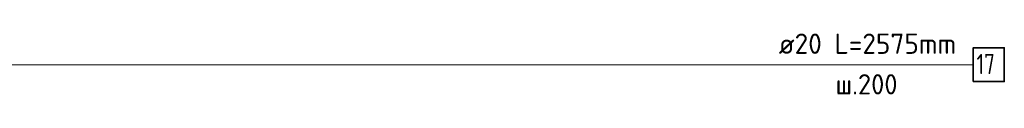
# Model space of a CAD drawing. Header units: millimetres. Extents: x -17997 to 37135, y 45383 to 72408.
# Tile 30 of 67: x 16673 to 19099, y 54825 to 54977. Entities that reach past the tile are written whole.
import ezdxf

# ---------------------------------------------------------------- set-up
doc = ezdxf.new("R2010")
doc.units = ezdxf.units.MM
doc.layers.add('Арм.стержн. вертикальными 2', color=7, linetype='Continuous', lineweight=35, true_color=0x006e00)
doc.styles.add('ISOCPEUR', font='ISOCPEUR')

msp = doc.modelspace()

# ---------------------------------------------------------------- linework, layer by layer
at = {"layer": 'Арм.стержн. вертикальными 2', "color": 7, "linetype": 'Continuous', "lineweight": 13, "transparency": 33554687}
msp.add_line((16607.1, 54899.4), (19022.1, 54899.4), dxfattribs=at)
at = {"layer": 'Арм.стержн. вертикальными 2', "color": 7, "linetype": 'Continuous', "lineweight": 35, "transparency": 33554687}
msp.add_lwpolyline([(19022.1, 54857.8), (19098.8, 54857.8), (19098.8, 54941.1), (19022.1, 54941.1), (19022.1, 54857.8)], dxfattribs=at)

# ---------------------------------------------------------------- texts
at = {"layer": 'Арм.стержн. вертикальными 2', "color": 7, "linetype": 'Continuous', "lineweight": 25, "transparency": 33554687, "char_height": 50, "attachment_point": 7, "style": 'ISOCPEUR'}
for s, insert, width in [('\\W0.98;ø20 L=2575mm ', (18543.1, 54926.1), 499.241), ('\\W0.75;17', (19030.4, 54876.1), 78.713), ('\\W0.95;ш.200 ', (18683.1, 54826.1), 218.666)]:
    msp.add_mtext(s, dxfattribs=dict(at, insert=insert, width=width))

doc.saveas('drawing.dxf')
